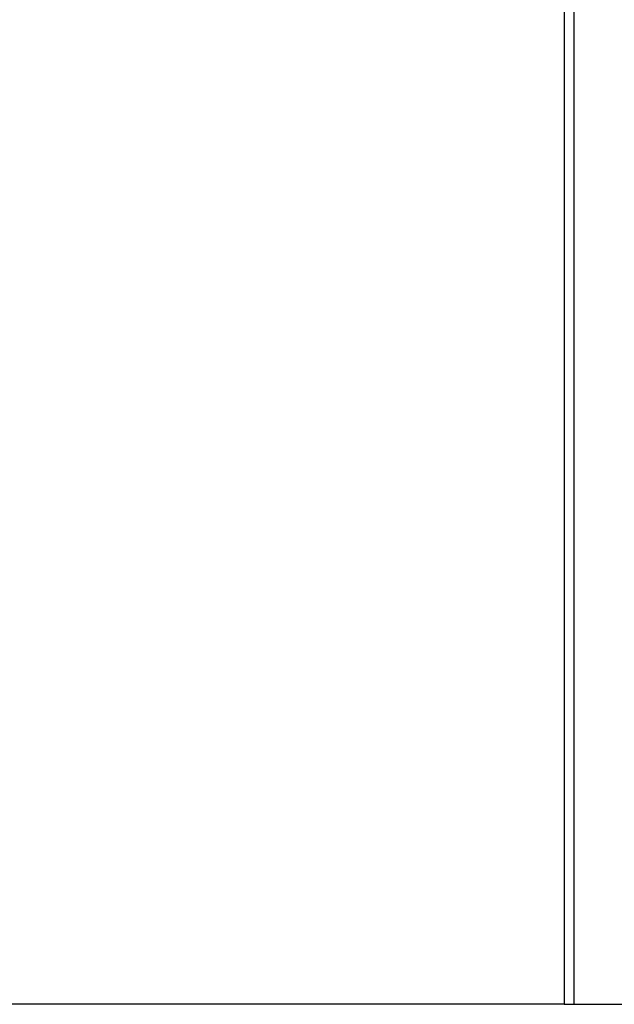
# Model space of a CAD drawing. Header units: millimetres. Extents: x 0 to 420, y 0 to 297.
# Tile 73 of 80: x 310 to 320, y 203 to 219. Entities that reach past the tile are written whole.
import ezdxf

# ---------------------------------------------------------------- set-up
doc = ezdxf.new("R2010")
doc.units = ezdxf.units.MM

msp = doc.modelspace()

# ---------------------------------------------------------------- linework, layer by layer
at = {"color": 7, "linetype": 'Continuous', "lineweight": 25}
for p, q in [((319.33872, 230.62971), (319.33872, 202.98707)), ((319.49578, 230.62971), (319.49578, 202.98707)), ((319.33872, 202.98707), (298.92086, 202.98707)), ((319.33872, 202.98707), (319.49578, 202.98707)), ((319.49578, 202.98707), (320.49154, 202.98707))]:
    msp.add_line(p, q, dxfattribs=at)

doc.saveas('drawing.dxf')
